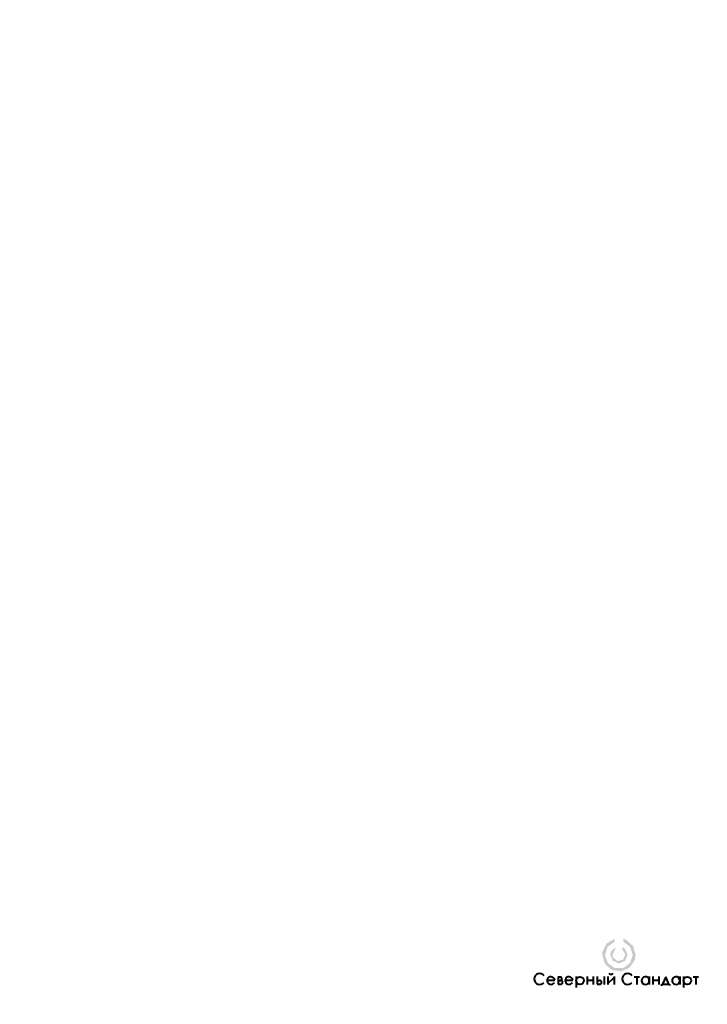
# Model space of a CAD drawing. Header units: millimetres. Extents: x 0 to 840, y 0 to 297.
# Tile 2 of 4: x 210 to 418, y 0 to 297. Entities that reach past the tile are written whole.
import ezdxf

# ---------------------------------------------------------------- set-up
doc = ezdxf.new("R2010")
doc.units = ezdxf.units.MM
doc.linetypes.add('K5LT32768', pattern=[0])
doc.layers.add('Системный слой', color=7, linetype='Continuous')

# ---------------------------------------------------------------- blocks, each defined once
blk = doc.blocks.new('U2')
at = {"layer": 'Системный слой'}
for points in [[(392.16, 19.78), (392.16, 18.88), (394.22, 17.38), (395.02, 14.96), (395.02, 14.92), (394.24, 12.49), (392.19, 10.97), (389.64, 10.93), (387.54, 12.38), (386.68, 14.78), (386.68, 14.92), (387.46, 17.35), (389.51, 18.87), (389.56, 18.89), (389.56, 19.79), (387.15, 18.34), (385.9, 15.83), (385.82, 14.92), (386.6, 12.22), (388.71, 10.36), (391.48, 9.92), (394.06, 11.04), (395.64, 13.36), (395.89, 14.92), (395.1, 17.62), (393, 19.48)], [(391.93, 17.28), (391.93, 16.51), (392.77, 15.06), (392.78, 14.92), (392.05, 13.41), (390.41, 13.05), (389.11, 14.11), (388.93, 14.92), (389.66, 16.43), (389.78, 16.52), (389.78, 17.28), (388.42, 15.82), (388.26, 14.92), (389.03, 13.08), (390.88, 12.33), (392.71, 13.12), (393.44, 14.92), (392.68, 16.76)]]:
    blk.add_hatch(color=256, dxfattribs=at).paths.add_polyline_path(points)
at = {"layer": 'Системный слой', "linetype": 'K5LT32768', "lineweight": 40}
for p, q in [((369.23, 7.3), (371.52, 7.3)), ((372.51, 8.28), (372.51, 6.06)), ((372.51, 8.28), (373.3, 8.28)), ((372.51, 7.23), (373.3, 7.23)), ((372.51, 6.06), (373.3, 6.06)), ((374.68, 7.3), (376.97, 7.3)), ((377.97, 8.39), (377.97, 5.07)), ((381.31, 8.37), (381.31, 5.96)), ((381.31, 7.27), (383.07, 7.27)), ((383.07, 8.37), (383.07, 5.96)), ((384.25, 8.37), (384.25, 6.06)), ((384.25, 7.23), (385.04, 7.23)), ((384.25, 6.06), (385.04, 6.06)), ((386.38, 8.37), (386.38, 5.96)), ((387.51, 8.37), (387.51, 5.96)), ((387.51, 6.27), (389.38, 8.08)), ((389.38, 8.37), (389.38, 5.96)), ((395.44, 8.28), (397.06, 8.28)), ((396.26, 8.28), (396.26, 5.96)), ((399.97, 8.37), (399.97, 5.96)), ((401.11, 8.37), (401.11, 5.96)), ((401.11, 7.27), (402.88, 7.27)), ((402.88, 8.37), (402.88, 5.96)), ((403.75, 5.6), (403.75, 6.04)), ((403.75, 6.04), (406.12, 6.04)), ((404.95, 8.24), (404, 6.04)), ((405.9, 6.04), (404.95, 8.24)), ((406.12, 6.04), (406.12, 5.64)), ((409.19, 8.37), (409.19, 5.96)), ((410.33, 8.39), (410.33, 5.07)), ((413.23, 8.28), (414.84, 8.28)), ((414.04, 8.28), (414.04, 5.96))]:
    blk.add_line(p, q, dxfattribs=at)
for centre in [(379.12, 7.15), (411.47, 7.15)]:
    blk.add_circle(centre, 1.16, dxfattribs=at)
for centre, radius, start, end in [((366.97, 7.62), 1.64, 37.074, 321.6008), ((388.46, 9.89), 0.848, 216.4819, 323.681), ((393.49, 7.62), 1.64, 37.074, 321.6008), ((370.37, 7.15), 1.16, 7.3391, 332.5516), ((373.12, 7.76), 0.547, 281.1083, 70.9439), ((373.3, 6.64), 0.584, 270, 90), ((375.83, 7.15), 1.16, 7.3391, 332.5516), ((385.04, 6.64), 0.584, 270, 90), ((398.84, 7.15), 1.16, 7.3391, 3.7582), ((408.06, 7.15), 1.16, 7.3391, 3.7582)]:
    blk.add_arc(centre, radius, start, end, dxfattribs=at)

msp = doc.modelspace()

# ---------------------------------------------------------------- block references
at = {"layer": 'Системный слой'}
msp.add_blockref('U2', (0, 0), dxfattribs=at)

doc.saveas('drawing.dxf')
